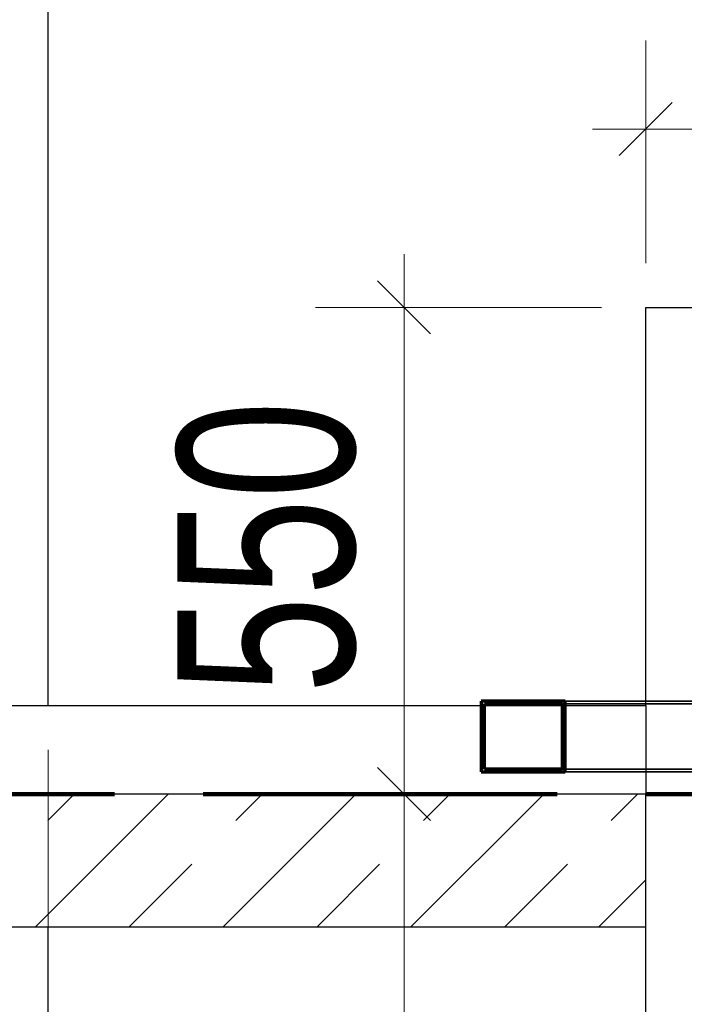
# Model space of a CAD drawing. Header units: millimetres. Extents: x 0 to 60000, y 0 to 29700.
# Tile 32 of 86: x 23153 to 23904, y 7037 to 8150. Entities that reach past the tile are written whole.
import ezdxf

# ---------------------------------------------------------------- set-up
doc = ezdxf.new("R2010")
doc.units = ezdxf.units.MM
for name, pattern in [('ALL_S16', [170, 100, -70]), ('STRICHPUNKT2_S11', [500, 400, -50, 0, -50]), ('STRICHPUNKT2_S5', [1100, 800, -100, 100, -100]), ('VERDECKT2_S2', [270, 200, -70])]:
    doc.linetypes.add(name, pattern=pattern)
for name, color, linetype, lineweight in [('AS_Belki', 7, 'Continuous', 25), ('Ogólne', 7, 'Continuous', 25), ('Osie', 30, 'STRICHPUNKT2_S5', 18), ('Standard', 7, 'Continuous', 25), ('Ściana nośna', 7, 'Continuous', 70)]:
    doc.layers.add(name, color=color, linetype=linetype, lineweight=lineweight)
doc.styles.add('ARIAL', font='ARIAL.TTF')

msp = doc.modelspace()

# ---------------------------------------------------------------- linework, layer by layer
at = {"layer": 'AS_Belki', "color": 30, "linetype": 'Continuous', "lineweight": 70, "transparency": 33554687}
for p, q in [((23674.2, 7379.8), (23674.2, 7299.8)), ((23769, 7379.8), (23674.2, 7379.8)), ((23769, 7299.8), (23769, 7379.8)), ((23677.8, 7302.8), (23677.8, 7376.8)), ((23677.8, 7376.8), (23765.5, 7376.8)), ((23765.5, 7376.8), (23765.5, 7302.8)), ((23674.2, 7299.8), (23769, 7299.8)), ((23765.5, 7302.8), (23677.8, 7302.8))]:
    msp.add_line(p, q, dxfattribs=at)
at = {"layer": 'Ogólne', "color": 4, "linetype": 'Continuous', "lineweight": 13, "transparency": 33554687}
for p, q in [((23860, 8026.3), (23860, 8126.3)), ((23830, 7996.3), (23890, 8056.3)), ((23860, 8026.3), (23800, 8026.3)), ((23860, 8026.3), (23860, 7926.3)), ((23860, 8026.3), (23860, 7874.8)), ((23587, 7824.8), (23587, 7884.8)), ((23617, 7794.8), (23557, 7854.8)), ((23587, 7824.8), (23487, 7824.8)), ((23587, 7824.8), (23687, 7824.8)), ((23587, 7824.8), (23810, 7824.8)), ((23587, 7274.8), (23587, 7824.8)), ((23617, 7244.8), (23557, 7304.8)), ((23587, 7274.8), (23487, 7274.8)), ((23587, 7274.8), (23687, 7274.8)), ((23587, 7274.8), (23810, 7274.8)), ((23587, 6924.8), (23587, 7274.8))]:
    msp.add_line(p, q, dxfattribs=at)
msp.add_lwpolyline([(23860, 8026.3), (24022.7, 8026.3), (24022.7, 8026.3), (24085, 8026.3)], dxfattribs=at)
at = {"layer": 'Osie', "color": 1, "linetype": 'STRICHPUNKT2_S11', "lineweight": 140, "transparency": 33554687}
msp.add_line((3356, 7274.8), (44814, 7274.8), dxfattribs=at)
at = {"layer": 'Standard', "color": 3, "linetype": 'Continuous', "lineweight": 25, "transparency": 33554687}
for p, q in [((23185, 7374.8), (23185, 8724.8)), ((23860, 7374.8), (23860, 7824.8)), ((23860, 7824.8), (24310, 7824.8)), ((18227, 7374.8), (23860, 7374.8)), ((23860, 7374.8), (23860, 7274.8)), ((23185, 6024.8), (23185, 7124.8)), ((23860, 6924.8), (23860, 7124.8))]:
    msp.add_line(p, q, dxfattribs=at)
at = {"layer": 'Standard', "color": 8, "linetype": 'Continuous', "lineweight": 35, "transparency": 33554687}
for p, q in [((23769, 7379.8), (24081, 7379.8)), ((23769, 7299.8), (24081, 7299.8))]:
    msp.add_line(p, q, dxfattribs=at)
at = {"layer": 'Standard', "color": 3, "linetype": 'VERDECKT2_S2', "lineweight": 18, "transparency": 33554687}
msp.add_line((23185, 7124.8), (23185, 7374.8), dxfattribs=at)
at = {"layer": 'Standard', "color": 8, "linetype": 'VERDECKT2_S2', "lineweight": 35, "transparency": 33554687}
for p, q in [((23765.5, 7376.8), (24116.2, 7376.8)), ((23765.5, 7302.8), (24116.2, 7302.8))]:
    msp.add_line(p, q, dxfattribs=at)
at = {"layer": 'Ściana nośna', "color": 3, "linetype": 'Continuous', "lineweight": 25, "transparency": 33554687}
for p, q in [((23860, 7274.8), (22868.5, 7274.8)), ((23860, 7124.8), (23860, 7274.8)), ((22868.5, 7124.8), (23860, 7124.8))]:
    msp.add_line(p, q, dxfattribs=at)
at = {"layer": 'Ściana nośna', "color": 8, "linetype": 'ALL_S16', "lineweight": 35, "transparency": 33554687}
for p, q in [((23064.5, 7124.8), (23214.4, 7274.8)), ((23276.6, 7124.8), (23426.6, 7274.8)), ((23488.7, 7124.8), (23638.7, 7274.8)), ((23700.8, 7124.8), (23850.8, 7274.8))]:
    msp.add_line(p, q, dxfattribs=at)
at = {"layer": 'Ściana nośna', "color": 8, "linetype": 'Continuous', "lineweight": 35, "transparency": 33554687}
for p, q in [((23170.5, 7124.8), (23320.5, 7274.8)), ((23382.7, 7124.8), (23532.6, 7274.8)), ((23594.8, 7124.8), (23744.8, 7274.8)), ((23806.9, 7124.8), (23860, 7177.8))]:
    msp.add_line(p, q, dxfattribs=at)

# ---------------------------------------------------------------- texts
at = {"layer": 'Ogólne', "color": 3, "linetype": 'Continuous', "lineweight": 25, "transparency": 33554687, "insert": (23533.6, 7388.1), "char_height": 200, "width": 403.894, "attachment_point": 7, "rotation": 90, "style": 'ARIAL'}
msp.add_mtext('\\W0.71;550', dxfattribs=at)

doc.saveas('drawing.dxf')
